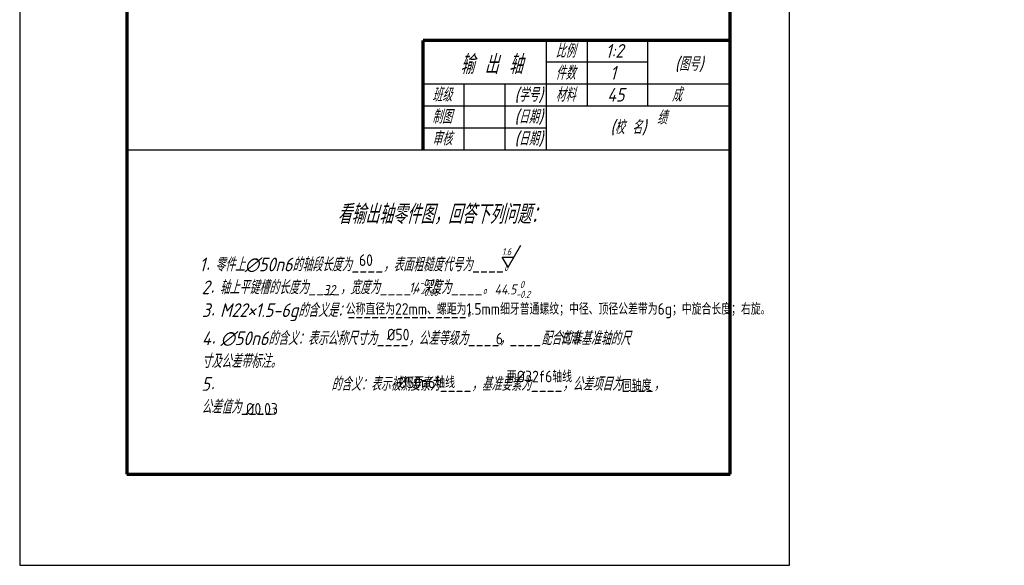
# Model space of a CAD drawing. Header units: millimetres. Extents: x 142 to 485, y 74 to 454.
# Tile 1 of 2: x 142 to 485, y 74 to 264. Entities that reach past the tile are written whole.
import ezdxf

# ---------------------------------------------------------------- set-up
doc = ezdxf.new("R2010")
doc.units = ezdxf.units.MM
doc.header["$LTSCALE"] = 0.5
doc.layers.add('剖面线层', color=7, linetype='Continuous')
doc.layers.add('细实线层', color=7, linetype='Continuous')
doc.layers.add('答案', color=22, linetype='Continuous', lineweight=50)
doc.layers.add('粗实线层', color=1, linetype='Continuous', lineweight=70)
doc.styles.add('工程字体', font='gbenor.shx', dxfattribs={"bigfont": 'gbcbig.shx'})
doc.styles.add('工程字体（斜）', font='gbeitc.shx', dxfattribs={"bigfont": 'gbcbig.shx'})
doc.styles.add('工程斜体', font='gbeitc.shx', dxfattribs={"bigfont": 'gbcbig.shx'})

# ---------------------------------------------------------------- blocks, each defined once
blk = doc.blocks.new('粗糙度符号1')
at = {"layer": '细实线层', "ltscale": 0.5}
for p, q in [((0, 0), (6.38, 11.05)), ((0, 0), (-2.92, 5.05)), ((-2.92, 5.05), (2.92, 5.05))]:
    blk.add_line(p, q, dxfattribs=at)
at = {"layer": '细实线层', "ltscale": 0.5, "style": '工程字体（斜）'}
blk.add_attdef('CCD', (-3, 6), '', height=3.5, dxfattribs=at)

msp = doc.modelspace()

# ---------------------------------------------------------------- linework, layer by layer
at = {"color": 7}
msp.add_lwpolyline([(142.0929, 454.0816), (142.0929, 74.0816), (410.0929, 74.0816), (410.0929, 454.0816)], close=True, dxfattribs=at)
at = {"layer": '剖面线层', "color": 7, "ltscale": 0.5}
for p, q in [((360.7454, 249.2326), (325.4526, 249.2326)), ((389.3818, 241.5963), (282.4981, 241.5963)), ((389.3818, 233.9599), (282.4981, 233.9599)), ((325.4526, 226.3235), (282.4981, 226.3235)), ((389.3818, 218.6872), (179.3818, 218.6872))]:
    msp.add_line(p, q, dxfattribs=at)
at = {"layer": '粗实线层', "color": 7, "ltscale": 0.5}
for p, q in [((179.3818, 435.9362), (179.3818, 105.7681)), ((389.3818, 105.7681), (389.3818, 435.9362)), ((282.4981, 218.6872), (282.4981, 256.869)), ((389.3818, 256.869), (282.4981, 256.869)), ((179.3818, 105.7681), (379.8363, 105.7681)), ((379.8363, 105.7681), (389.3818, 105.7681))]:
    msp.add_line(p, q, dxfattribs=at)
at = {"layer": '细实线层', "color": 7, "ltscale": 0.5}
for p, q in [((325.4526, 218.6872), (325.4526, 256.869)), ((339.7708, 233.9599), (339.7708, 256.869)), ((360.7454, 233.9599), (360.7454, 256.869)), ((296.8163, 218.6872), (296.8163, 241.5963)), ((311.1344, 218.6872), (311.1344, 241.5963))]:
    msp.add_line(p, q, dxfattribs=at)

# ---------------------------------------------------------------- block references
at = {"layer": '答案', "ltscale": 0.5, "xscale": 0.6999999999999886, "yscale": 0.6999999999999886, "zscale": 0.7}
msp.add_blockref('粗糙度符号1', (312.0807, 177.8559), dxfattribs=at).add_auto_attribs({'CCD': '1.6 '})

# ---------------------------------------------------------------- texts
at = {"layer": '答案', "lineweight": 25, "style": '工程字体'}
for s, height, p in [('60', 4.03236, (260.2025, 178.3238)), ('公称直径为22mm、螺距为1.5mm细牙普通螺纹；中径、顶径公差带为6g；中旋合长度；右旋。', 4.032361, (255.6153, 161.3431)), ('%%C50', 4.03236, (269.935, 152.4053)), ('6', 4.0324, (307.8499, 151.003)), ('过渡', 4.03236, (330.738, 151.2033)), ('两%%C32f6轴线', 4.03236, (311.644, 137.813)), ('%%C50n6轴线', 4.03236, (273.9659, 135.7772)), ('同轴度', 4.03236, (351.7386, 134.7966)), ('%%C0.03', 4.03236, (220.8463, 126.5421))]:
    msp.add_text(s, height=height, dxfattribs=at).set_placement(p)
at = {"layer": '答案', "lineweight": 20, "ltscale": 0.5, "char_height": 3.5, "attachment_point": 5, "style": '工程字体（斜）'}
for s, insert in [('32', (249.7598, 169.9358)), ('\\A1;14{\\H2.450000;\\S-0.02^ -0.06;}', (282.6561, 170.8119)), ('\\A1;44.5{\\H2.450000;\\S 0^ -0.2;}', (313.5786, 170.1548))]:
    msp.add_mtext(s, dxfattribs=dict(at, insert=insert))
at = {"layer": '细实线层', "color": 7, "style": '工程斜体'}
for s, height, p in [('  看输出轴零件图，回答下列问题：', 6.681819, (245.4094, 192.9967)), ('1．零件上∅50n6的轴段长度为____，表面粗糙度代号为____。', 4.772728, (204.6424, 176.4512)), ('2．轴上平键槽的长度为____，宽度为____，深度为____。', 4.772728, (205.4378, 168.4967)), ('3．M22×1.5-6g的含义是：_______________。', 4.772728, (205.5372, 160.5422)), ('4．∅50n6的含义：表示公称尺寸为____，公差等级为____，____配合的非基准轴的尺', 4.772728, (205.5372, 150.7591)), ('寸及公差带标注。', 4.77273, (205.3735, 142.8045)), ('5．               的含义：表示被测要素为____，基准要素为____，公差项目为____，', 4.772728, (205.3384, 134.85)), ('公差值为____。', 4.77273, (205.3735, 126.8954))]:
    msp.add_text(s, height=height, dxfattribs=at).set_placement(p)
at = {"layer": '细实线层', "color": 7, "attachment_point": 1, "style": '工程斜体'}
for s, insert, char_height, width in [('比例', (328.6018, 255.6026), 4.77273, 6.699277), ('1:2', (346.0543, 255.6026), 4.77273, 6.699277), ('输 出 轴', (295.4101, 251.8287), 6.68182, 32.859931), ('(图号)', (370.1128, 251.0435), 4.77273, 11.649337), ('件数', (328.6018, 247.9662), 4.77273, 6.699277), ('1', (347.6215, 247.9662), 4.7727, 6.699277), ('班级', (285.6472, 240.3299), 4.77273, 6.699277), ('(学号)', (314.2836, 240.3299), 4.77273, 10.762794), ('材料', (328.6018, 240.3299), 4.77273, 6.699277), ('45', (346.5767, 240.3299), 4.77273, 22.662798), ('  成   绩', (363.8946, 240.3299), 4.77273, 15.579917), ('制图', (285.6472, 232.6935), 4.77273, 6.699277), ('(日期)', (314.2836, 232.6935), 4.77273, 11.033694), ('(校 名)', (347.6454, 229.0139), 4.77273, 17.766673), ('审核', (285.6472, 225.0571), 4.77273, 6.699277), ('(日期)', (314.2836, 225.0571), 4.77273, 11.169027)]:
    msp.add_mtext(s, dxfattribs=dict(at, insert=insert, char_height=char_height, width=width))

doc.saveas('drawing.dxf')
